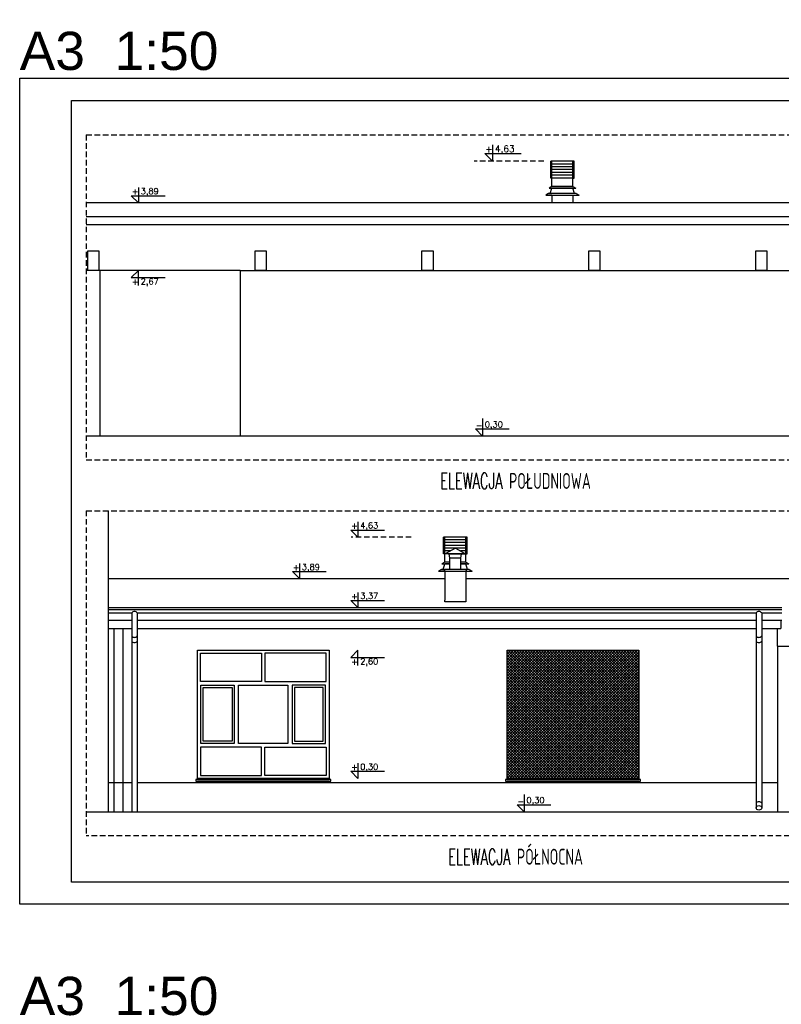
# Model space of a CAD drawing. Extents: x 678233 to 771511, y -128679 to -91169.
# Tile 60 of 62: x 764230 to 765599, y -95573 to -93803. Entities that reach past the tile are written whole.
import ezdxf
from ezdxf.enums import TextEntityAlignment as Align

# ---------------------------------------------------------------- set-up
doc = ezdxf.new("R2010")
doc.units = 0
doc.linetypes.add('DASHED', pattern=[0.75, 0.5, -0.25])
doc.layers.get('Defpoints').update_dxf_attribs({"linetype": 'CONTINUOUS'})
for name, color, linetype in [('KOTY', 6, 'CONTINUOUS'), ('OPIS', 2, 'CONTINUOUS'), ('PRZEKROJOWE', 7, 'CONTINUOUS'), ('PRZERYWANA', 9, 'DASHED'), ('tabelka', 2, 'CONTINUOUS'), ('WIDOKOWE', 2, 'CONTINUOUS'), ('wyburzenia', 3, 'CONTINUOUS')]:
    doc.layers.add(name, color=color, linetype=linetype)
doc.styles.add('Arial', font='arial.ttf')
doc.styles.add('ROMANTS', font='ROMANS.shx', dxfattribs={"width": 0.6})
doc.styles.add('TXT', font='simplex.shx', dxfattribs={"width": 0.7})

msp = doc.modelspace()

# ---------------------------------------------------------------- hatches: boundary and pattern name
at = {"layer": 'wyburzenia'}
h = msp.add_hatch(dxfattribs=at)
h.set_pattern_fill('_USER', color=256, scale=3.5, angle=45, style=0, double=1, pattern_type=0)
h.set_pattern_definition([(45, (2394.0095, -72.3864), (-2.474873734, 2.474873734), []), (135, (2394.0095, -72.3864), (-2.474873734, -2.474873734), [])])
h.paths.add_polyline_path([(765106.33, -94936.4), (765343.33, -94936.4), (765343.33, -95166.7), (765106.33, -95166.7)])

# ---------------------------------------------------------------- linework, layer by layer
at = {"layer": 'Defpoints'}
msp.add_lwpolyline([(764229.86, -93907.99), (766330.07, -93907.99), (766330.07, -95392.99), (764229.86, -95392.99)], close=True, dxfattribs=at)
at = {"layer": 'KOTY', "linetype": 'ByBlock'}
for p, q in [((765080.11, -94027.96), (765080.11, -94057.47)), ((765080.11, -94057.47), (765066.36, -94043.72)), ((765066.36, -94043.72), (765131.78, -94043.72)), ((764443.32, -94132.16), (764430.59, -94119.43)), ((764430.59, -94119.43), (764491.17, -94119.43)), ((764443.32, -94104.83), (764443.32, -94132.16)), ((764443.32, -94253.45), (764430.59, -94266.17)), ((764443.32, -94280.77), (764443.32, -94253.45)), ((764430.59, -94266.17), (764491.17, -94266.17)), ((765062.06, -94520.02), (765062.06, -94551.24)), ((765062.06, -94551.24), (765049.33, -94538.51)), ((765049.33, -94538.51), (765109.9, -94538.51)), ((764838.09, -94732.93), (764825.37, -94720.2)), ((764825.37, -94720.2), (764885.94, -94720.2)), ((764838.09, -94705.6), (764838.09, -94732.93)), ((764733.09, -94780.29), (764733.09, -94807.62)), ((764733.09, -94807.62), (764720.36, -94794.89)), ((764720.36, -94794.89), (764780.94, -94794.89)), ((764838.09, -94832.27), (764838.09, -94859.6)), ((764838.09, -94859.6), (764825.37, -94846.87)), ((764825.37, -94846.87), (764885.94, -94846.87)), ((764838.09, -94936.4), (764825.37, -94949.13)), ((764825.37, -94949.13), (764885.94, -94949.13)), ((764838.09, -94963.73), (764838.09, -94936.4)), ((764838.09, -95139.37), (764838.09, -95166.7)), ((764838.09, -95166.7), (764825.37, -95153.97)), ((764825.37, -95153.97), (764885.94, -95153.97)), ((765137.07, -95195.48), (765137.07, -95226.7)), ((765137.07, -95226.7), (765124.34, -95213.97)), ((765124.34, -95213.97), (765184.91, -95213.97))]:
    msp.add_line(p, q, dxfattribs=at)
at = {"layer": 'PRZEKROJOWE'}
for p, q in [((765869.23, -94551.24), (764349.58, -94551.24)), ((764349.58, -95226.7), (765869.23, -95226.7))]:
    msp.add_line(p, q, dxfattribs=at)
at = {"layer": 'PRZERYWANA', "ltscale": 20}
for p, q in [((764349.58, -94010.07), (764349.58, -94594.22)), ((764349.58, -94010.07), (765869.23, -94010.07)), ((765172.51, -94057.47), (765047.17, -94057.47)), ((764349.58, -94594.22), (765869.23, -94594.22)), ((764349.58, -94685.53), (765869.23, -94685.53)), ((764349.58, -94685.53), (764349.58, -95269.68)), ((764934, -94732.93), (764826.1, -94732.93)), ((765869.23, -95269.68), (764349.58, -95269.68))]:
    msp.add_line(p, q, dxfattribs=at)
at = {"layer": 'tabelka'}
msp.add_lwpolyline([(764322.92, -93947.99), (765899.36, -93947.99), (765899.36, -95352.99), (764322.92, -95352.99)], close=True, dxfattribs=at)
at = {"layer": 'WIDOKOWE'}
for p, q in [((765226.62, -94057.47), (765184.62, -94057.47)), ((765184.62, -94087.47), (765184.62, -94057.47)), ((765186.62, -94087.47), (765186.62, -94057.47)), ((765224.62, -94062.47), (765186.62, -94062.47)), ((765224.62, -94067.47), (765186.62, -94067.47)), ((765224.62, -94087.47), (765224.62, -94057.47)), ((765226.62, -94087.47), (765226.62, -94057.47)), ((765224.62, -94072.47), (765186.62, -94072.47)), ((765224.62, -94077.47), (765186.62, -94077.47)), ((765224.62, -94082.47), (765186.62, -94082.47)), ((765186.62, -94102.47), (765181.62, -94105.47)), ((765186.62, -94087.47), (765184.62, -94087.47)), ((765186.62, -94102.47), (765186.62, -94087.47)), ((765224.62, -94087.47), (765186.62, -94087.47)), ((765224.62, -94102.47), (765186.62, -94102.47)), ((765224.62, -94102.47), (765186.62, -94102.47)), ((765224.62, -94102.47), (765224.62, -94087.47)), ((765224.62, -94087.47), (765226.62, -94087.47)), ((765224.62, -94102.47), (765229.62, -94105.47)), ((765224.62, -94102.47), (765224.62, -94102.47)), ((765180.62, -94115.47), (765175.62, -94118.47)), ((765175.62, -94118.47), (765235.62, -94118.47)), ((765230.62, -94115.47), (765180.62, -94115.47)), ((765230.62, -94115.47), (765180.62, -94115.47)), ((765180.62, -94115.47), (765186.62, -94115.47)), ((765181.62, -94105.47), (765229.62, -94105.47)), ((765183.62, -94115.47), (765186.62, -94105.47)), ((765224.62, -94105.47), (765186.62, -94105.47)), ((765186.62, -94118.47), (765186.62, -94132.16)), ((765227.62, -94115.47), (765224.62, -94105.47)), ((765230.62, -94115.47), (765224.62, -94115.47)), ((765224.62, -94118.47), (765224.62, -94132.16)), ((765230.62, -94115.47), (765235.62, -94118.47)), ((765840.23, -94132.16), (764349.58, -94132.16)), ((765840.23, -94157.17), (764349.58, -94157.17)), ((765840.23, -94171.91), (764349.58, -94171.91)), ((764626.48, -94253.45), (764374.03, -94253.45)), ((764374.03, -94253.45), (764374.03, -94551.24)), ((764626.48, -94253.45), (764626.48, -94551.24)), ((764388.77, -94685.53), (764388.77, -95226.7)), ((765034.2, -94732.93), (764992.2, -94732.93)), ((764992.2, -94762.93), (764992.2, -94732.93)), ((764994.2, -94762.93), (764994.2, -94732.93)), ((765032.2, -94737.93), (764994.2, -94737.93)), ((765032.2, -94762.93), (765032.2, -94732.93)), ((765034.2, -94762.93), (765034.2, -94732.93)), ((765032.2, -94742.93), (764994.2, -94742.93)), ((765032.2, -94747.93), (764994.2, -94747.93)), ((765032.2, -94752.93), (764994.2, -94752.93)), ((765004.2, -94757.93), (764994.2, -94757.93)), ((765013.2, -94752.93), (764995.2, -94762.93)), ((765013.2, -94752.93), (765031.2, -94762.93)), ((765032.2, -94757.93), (765022.2, -94757.93)), ((764994.2, -94762.93), (764992.2, -94762.93)), ((764994.2, -94777.93), (764994.2, -94762.93)), ((765032.2, -94762.93), (764994.2, -94762.93)), ((765013.2, -94762.93), (764995.2, -94762.93)), ((765003.2, -94770.93), (765002.2, -94762.93)), ((765002.2, -94762.93), (765024.2, -94762.93)), ((765003.2, -94790.93), (765003.2, -94770.93)), ((765023.2, -94770.93), (765003.2, -94770.93)), ((765013.2, -94762.93), (765031.2, -94762.93)), ((765023.2, -94770.93), (765024.2, -94762.93)), ((765023.2, -94790.93), (765023.2, -94770.93)), ((765032.2, -94777.93), (765032.2, -94762.93)), ((765032.2, -94762.93), (765034.2, -94762.93)), ((764988.2, -94790.93), (764983.2, -94793.93)), ((765038.2, -94790.93), (764988.2, -94790.93)), ((765038.2, -94790.93), (764988.2, -94790.93)), ((764988.2, -94790.93), (764994.2, -94790.93)), ((764994.2, -94777.93), (764989.2, -94780.93)), ((764989.2, -94780.93), (765003.2, -94780.93)), ((764991.2, -94790.93), (764994.2, -94780.93)), ((764994.2, -94790.93), (764993.2, -94793.93)), ((765003.2, -94777.93), (764994.2, -94777.93)), ((765003.2, -94777.93), (764994.2, -94777.93)), ((765003.2, -94780.93), (764994.2, -94780.93)), ((765032.2, -94790.93), (764994.2, -94790.93)), ((765032.2, -94790.93), (764994.2, -94790.93)), ((765032.2, -94777.93), (765023.2, -94777.93)), ((765032.2, -94777.93), (765023.2, -94777.93)), ((765032.2, -94780.93), (765023.2, -94780.93)), ((765023.2, -94780.93), (765037.2, -94780.93)), ((765032.2, -94777.93), (765037.2, -94780.93)), ((765032.2, -94777.93), (765032.2, -94777.93)), ((765035.2, -94790.93), (765032.2, -94780.93)), ((765038.2, -94790.93), (765032.2, -94790.93)), ((765032.2, -94790.93), (765033.2, -94793.93)), ((765038.2, -94790.93), (765043.2, -94793.93)), ((764388.58, -94807.62), (764994.2, -94807.62)), ((764983.2, -94793.93), (765043.2, -94793.93)), ((764993.2, -94793.93), (765033.2, -94793.93)), ((764994.2, -94793.93), (764994.2, -94823.77)), ((764994.2, -94793.93), (764994.2, -94846.45)), ((765032.2, -94793.93), (765032.2, -94823.77)), ((765032.2, -94793.93), (765032.2, -94849.4)), ((765032.2, -94807.62), (765869.23, -94807.62)), ((764994.2, -94849.4), (764994.2, -94846.45)), ((764388.77, -94859.6), (765600.33, -94859.6)), ((765032.2, -94849.4), (764994.2, -94849.4)), ((764431.28, -94869.32), (764431.28, -95226.7)), ((764441.28, -94869.32), (764441.28, -95226.7)), ((765554.03, -94869.32), (765554.03, -95219.57)), ((765564.03, -94869.32), (765564.03, -95219.57)), ((764388.77, -94882.29), (764431.28, -94882.29)), ((764388.77, -94897.04), (764431.28, -94897.04)), ((764441.28, -94882.29), (765554.03, -94882.29)), ((764441.28, -94897.04), (765554.03, -94897.04)), ((765564.03, -94882.29), (765600.33, -94882.29)), ((765564.03, -94897.04), (765598.33, -94897.04)), ((765592.33, -94928.9), (765592.33, -94897.04)), ((765598.33, -94882.29), (765598.33, -94897.04)), ((765592.33, -94928.9), (765592.33, -95226.7)), ((765592.33, -94928.9), (765844.78, -94928.9)), ((765554.03, -95215.42), (765554.03, -95219.57))]:
    msp.add_line(p, q, dxfattribs=at)
at = {"layer": 'WIDOKOWE', "color": 1}
for p, q in [((764374.03, -94253.45), (764349.58, -94253.45)), ((764626.48, -94253.45), (765846.67, -94253.45)), ((764388.77, -94863.27), (765600.33, -94863.27)), ((764388.77, -94869.32), (764431.28, -94869.32)), ((764441.28, -94869.32), (765554.03, -94869.32)), ((765564.03, -94869.32), (765600.33, -94869.32)), ((764399.33, -94897.04), (764399.33, -95226.7)), ((764415.33, -94897.04), (764415.33, -95226.7)), ((764431.28, -95174.7), (764388.77, -95174.7)), ((765554.03, -95174.7), (764441.28, -95174.7)), ((764549.33, -95168.7), (764546.33, -95168.7)), ((764546.33, -95168.7), (764546.33, -95171.7)), ((764546.33, -95171.7), (764786.33, -95171.7)), ((764549.33, -95166.7), (764549.33, -95168.7)), ((764549.33, -95168.7), (764786.33, -95168.7)), ((764786.33, -95168.7), (764786.33, -95166.7)), ((764789.33, -95168.7), (764786.33, -95168.7)), ((764786.33, -95171.7), (764789.33, -95171.7)), ((764789.33, -95171.7), (764789.33, -95168.7)), ((765106.33, -95168.7), (765103.33, -95168.7)), ((765103.33, -95168.7), (765103.33, -95171.7)), ((765103.33, -95171.7), (765343.33, -95171.7)), ((765106.33, -95166.7), (765106.33, -95168.7)), ((765106.33, -95168.7), (765343.33, -95168.7)), ((765343.33, -95168.7), (765343.33, -95166.7)), ((765346.33, -95168.7), (765343.33, -95168.7)), ((765343.33, -95171.7), (765346.33, -95171.7)), ((765346.33, -95171.7), (765346.33, -95168.7)), ((765592.33, -95174.7), (765564.03, -95174.7))]:
    msp.add_line(p, q, dxfattribs=at)
at = {"layer": 'WIDOKOWE'}
for points in [[(764352.46, -94218.45), (764372.46, -94218.45), (764372.46, -94253.45), (764352.46, -94253.45)], [(764653.23, -94218.45), (764673.23, -94218.45), (764673.23, -94253.45), (764653.23, -94253.45)], [(764953.23, -94218.45), (764973.23, -94218.45), (764973.23, -94253.45), (764953.23, -94253.45)], [(765253.23, -94218.45), (765273.23, -94218.45), (765273.23, -94253.45), (765253.23, -94253.45)], [(765553.23, -94218.45), (765573.23, -94218.45), (765573.23, -94253.45), (765553.23, -94253.45)], [(764549.33, -94936.4), (764786.33, -94936.4), (764786.33, -95166.7), (764549.33, -95166.7)], [(765106.33, -94936.4), (765343.33, -94936.4), (765343.33, -95166.7), (765106.33, -95166.7)]]:
    msp.add_lwpolyline(points, close=True, dxfattribs=at)
at = {"layer": 'WIDOKOWE', "color": 1}
for points in [[(764554.87, -94941.87), (764664.9, -94941.87), (764664.9, -94992.31), (764554.87, -94992.31)], [(764780.8, -94941.87), (764670.77, -94941.87), (764670.77, -94992.31), (764780.8, -94992.31)], [(764555.85, -94999.15), (764615.75, -94999.15), (764615.75, -95103.95), (764555.85, -95103.95)], [(764559.85, -95003.15), (764611.75, -95003.15), (764611.75, -95099.95), (764559.85, -95099.95)], [(764623.58, -94999.15), (764712.09, -94999.15), (764712.09, -95103.95), (764623.58, -95103.95)], [(764779.82, -94999.15), (764719.92, -94999.15), (764719.92, -95103.95), (764779.82, -95103.95)], [(764775.82, -95003.15), (764723.92, -95003.15), (764723.92, -95099.95), (764775.82, -95099.95)], [(764554.87, -95161.24), (764664.9, -95161.24), (764664.9, -95110.8), (764554.87, -95110.8)], [(764780.8, -95161.24), (764670.77, -95161.24), (764670.77, -95110.8), (764780.8, -95110.8)]]:
    msp.add_lwpolyline(points, close=True, dxfattribs=at)
at = {"layer": 'WIDOKOWE'}
for centre, start, end in [((764436.28, -94872.78), 34.61262, 145.38738), ((765559.03, -94872.78), 34.61262, 145.38738), ((764436.28, -94907.17), 214.61262, 325.38738), ((765559.03, -94907.17), 214.61262, 325.38738), ((764436.28, -94916.46), 214.61262, 325.38738), ((765559.03, -94916.46), 214.61262, 325.38738), ((765559.03, -95214.71), 34.61262, 145.38738)]:
    msp.add_arc(centre, 6.08, start, end, dxfattribs=at)
msp.add_ellipse((765559.03, -95219.57), major_axis=(-5, 0), ratio=0.8304071, dxfattribs=at)

# ---------------------------------------------------------------- texts
at = {"layer": 'Defpoints', "char_height": 68.672, "attachment_point": 7, "style": 'Arial'}
for insert in [(764229.86, -93894.25), (764229.86, -95592.99)]:
    msp.add_mtext('A3  1:50', dxfattribs=dict(at, insert=insert))
at = {"layer": 'OPIS', "color": 2, "style": 'ROMANTS', "width": 0.6}
for s, p in [('ELEWACJA POŁUDNIOWA', (765121.4, -94646.36)), ('ELEWACJA PÓŁNOCNA', (765121.4, -95321.82))]:
    msp.add_text(s, height=28.6774, dxfattribs=at).set_placement(p, align=Align.CENTER)
at = {"layer": 'OPIS', "linetype": 'Continuous', "style": 'TXT', "flags": 4}
for tag, p, height in [('+', (765067.11, -94041.35), 11.66), ('+', (764431.29, -94117.23), 10.8), ('+', (764431.29, -94279.39), 10.8), ('-', (765050.02, -94537.82), 10.8), ('+', (764826.06, -94718), 10.8), ('+', (764721.06, -94792.69), 10.8), ('+', (764826.06, -94844.67), 10.8), ('+', (764826.06, -94962.35), 10.8), ('+', (764826.06, -95151.77), 10.8), ('-', (765125.03, -95213.28), 10.8)]:
    msp.add_attdef(tag, p, '+', height=height, dxfattribs=at)
for tag, height, p in [('4,63', 11.664, (765084.54, -94034.93)), ('3,89', 10.8, (764447.43, -94111.28)), ('2,67', 10.8, (764447.43, -94273.44)), ('0,30', 10.8, (765066.16, -94530.37)), ('4,63', 10.8, (764842.2, -94712.05)), ('3,89', 10.8, (764737.2, -94786.74)), ('3,37', 10.8, (764842.2, -94838.72)), ('2,60', 10.8, (764842.2, -94956.4)), ('0,30', 10.8, (764842.2, -95145.82)), ('0,30', 10.8, (765141.17, -95205.82))]:
    msp.add_attdef(tag, text='0.00', height=height, dxfattribs=at).set_placement(p, align=Align.MIDDLE_LEFT)

doc.saveas('drawing.dxf')
